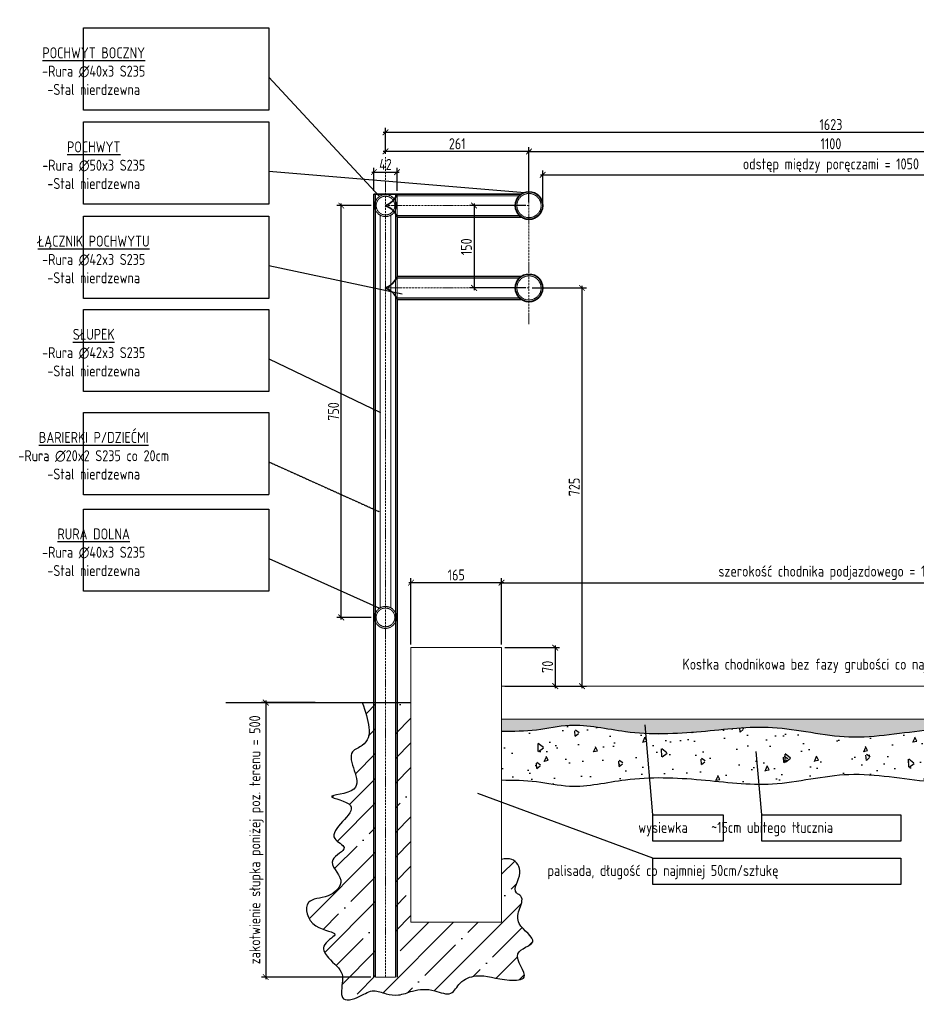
# Model space of a CAD drawing. Header units: millimetres. Extents: x -369365 to -339167, y -1124824 to -1021600.
# Tile 6 of 27: x -341999 to -340366, y -1122012 to -1120219. Entities that reach past the tile are written whole.
import ezdxf

# ---------------------------------------------------------------- set-up
doc = ezdxf.new("R2010")
doc.units = ezdxf.units.MM
doc.linetypes.add('ACAD_ISO10W100', pattern=[18, 12, -3, 0, -3])
doc.linetypes.add('HIDDEN2', pattern=[1.190625, 0.79375, -0.396875])
doc.layers.get('0').update_dxf_attribs({"lineweight": 20})
for name, color, linetype, lineweight in [('002 Os Elementu', 30, 'ACAD_ISO10W100', 9), ('003 Fundament 1', 3, 'Continuous', 25), ('005 Text', 1, 'Continuous', 25), ('007 Stal Stezenia', 6, 'Continuous', 35), ('008 Aluminium', 151, 'Continuous', 18), ('009 Kreskowanie', 3, 'Continuous', 30), ('010 Wymiary', 7, 'Continuous', 9), ('013 Przerywana', 8, 'HIDDEN2', 5)]:
    doc.layers.add(name, color=color, linetype=linetype, lineweight=lineweight)
doc.styles.add('ISOCPEUR', font='isocpeur.ttf', dxfattribs={"width": 0.8})
doc.dimstyles.new('03.  1_10', dxfattribs={"dimscale": 8, "dimtxt": 2.5, "dimasz": 1.3, "dimexe": 1, "dimexo": 0.75, "dimgap": 0.5, "dimtad": 1, "dimdec": 0, "dimtxsty": 'ISOCPEUR', "dimblk": 'ARCHTICK', "dimcen": -5, "dimdle": 0.5, "dimadec": 0, "dimazin": 0, "dimtfac": 1, "dimtdec": 0, "dimtmove": 0, "dimatfit": 2, "dimfxl": 1, "dimarcsym": 0})

# ---------------------------------------------------------------- blocks, each defined once
blk = doc.blocks.new('_ArchTick')
at = {"color": 0, "linetype": 'ByBlock', "const_width": 0.15}
blk.add_lwpolyline([(-0.5, -0.5), (0.5, 0.5)], dxfattribs=at)
blk = doc.blocks.new('*D102')
at = {"layer": '010 Wymiary', "color": 0, "lineweight": -2, "transparency": 16777216}
for p, q in [((-341075.1, -1120458.6), (-339967.1, -1120458.6)), ((-341071.1, -1120551.2), (-341071.1, -1120450.6)), ((-339971.1, -1120551.2), (-339971.1, -1120450.6))]:
    blk.add_line(p, q, dxfattribs=at)
at = {"layer": 'Defpoints', "color": 0, "transparency": 16777216}
for p in [(-339971.1, -1120458.6), (-341071.1, -1120557.2), (-339971.1, -1120557.2)]:
    blk.add_point(p, dxfattribs=at)
at = {"layer": '010 Wymiary', "color": 0, "lineweight": -2, "transparency": 16777216, "xscale": 10.4, "yscale": 10.4, "zscale": 10.4, "rotation": 180}
blk.add_blockref('_ArchTick', (-341071.1, -1120458.6), dxfattribs=at)
at = {"layer": '010 Wymiary', "color": 0, "lineweight": -2, "transparency": 16777216, "xscale": 10.4, "yscale": 10.4, "zscale": 10.4}
blk.add_blockref('_ArchTick', (-339971.1, -1120458.6), dxfattribs=at)
at = {"layer": '010 Wymiary', "color": 0, "transparency": 16777216, "insert": (-340521.1, -1120444.6), "char_height": 20, "attachment_point": 5, "style": 'ISOCPEUR'}
blk.add_mtext('1100', dxfattribs=at)
blk = doc.blocks.new('*D103')
at = {"layer": '010 Wymiary', "color": 0, "lineweight": -2, "transparency": 16777216}
for p, q in [((-341336.5, -1120423.7), (-339705.8, -1120423.7)), ((-341332.5, -1120463.2), (-341332.5, -1120415.7)), ((-339709.8, -1120463.2), (-339709.8, -1120415.7))]:
    blk.add_line(p, q, dxfattribs=at)
at = {"layer": 'Defpoints', "color": 0, "transparency": 16777216}
for p in [(-339709.8, -1120423.7), (-341332.5, -1120469.2), (-339709.8, -1120469.2)]:
    blk.add_point(p, dxfattribs=at)
at = {"layer": '010 Wymiary', "color": 0, "lineweight": -2, "transparency": 16777216, "xscale": 10.4, "yscale": 10.4, "zscale": 10.4, "rotation": 180}
blk.add_blockref('_ArchTick', (-341332.5, -1120423.7), dxfattribs=at)
at = {"layer": '010 Wymiary', "color": 0, "lineweight": -2, "transparency": 16777216, "xscale": 10.4, "yscale": 10.4, "zscale": 10.4}
blk.add_blockref('_ArchTick', (-339709.8, -1120423.7), dxfattribs=at)
at = {"layer": '010 Wymiary', "color": 0, "transparency": 16777216, "insert": (-340521.1, -1120409.7), "char_height": 20, "attachment_point": 5, "style": 'ISOCPEUR'}
blk.add_mtext('1623', dxfattribs=at)
blk = doc.blocks.new('*D104')
at = {"layer": '010 Wymiary', "color": 0, "lineweight": -2, "transparency": 16777216}
for p, q in [((-341077.1, -1120557.2), (-341179.2, -1120557.2)), ((-341171.2, -1120553.2), (-341171.2, -1120711.2)), ((-341077.1, -1120707.2), (-341179.2, -1120707.2))]:
    blk.add_line(p, q, dxfattribs=at)
at = {"layer": 'Defpoints', "color": 0, "transparency": 16777216}
for p in [(-341071.1, -1120557.2), (-341171.2, -1120707.2), (-341071.1, -1120707.2)]:
    blk.add_point(p, dxfattribs=at)
at = {"layer": '010 Wymiary', "color": 0, "lineweight": -2, "transparency": 16777216, "xscale": 10.4, "yscale": 10.4, "zscale": 10.4}
for p, rotation in [((-341171.2, -1120557.2), 90), ((-341171.2, -1120707.2), 270)]:
    blk.add_blockref('_ArchTick', p, dxfattribs=dict(at, rotation=rotation))
at = {"layer": '010 Wymiary', "color": 0, "transparency": 16777216, "insert": (-341185.2, -1120632.2), "char_height": 20, "attachment_point": 5, "rotation": 90, "style": 'ISOCPEUR'}
blk.add_mtext('150', dxfattribs=at)
blk = doc.blocks.new('*D105')
at = {"layer": '010 Wymiary', "color": 0, "lineweight": -2, "transparency": 16777216}
for p, q in [((-341065.1, -1120707.2), (-340966.6, -1120707.2)), ((-340974.6, -1120703.2), (-340974.6, -1121436.2)), ((-341085.1, -1121432.2), (-340966.6, -1121432.2))]:
    blk.add_line(p, q, dxfattribs=at)
at = {"layer": 'Defpoints', "color": 0, "transparency": 16777216}
for p in [(-341071.1, -1120707.2), (-341091.1, -1121432.2), (-340974.6, -1121432.2)]:
    blk.add_point(p, dxfattribs=at)
at = {"layer": '010 Wymiary', "color": 0, "lineweight": -2, "transparency": 16777216, "xscale": 10.4, "yscale": 10.4, "zscale": 10.4}
for p, rotation in [((-340974.6, -1120707.2), 90), ((-340974.6, -1121432.2), 270)]:
    blk.add_blockref('_ArchTick', p, dxfattribs=dict(at, rotation=rotation))
at = {"layer": '010 Wymiary', "color": 0, "transparency": 16777216, "insert": (-340988.6, -1121069.7), "char_height": 20, "attachment_point": 5, "rotation": 90, "style": 'ISOCPEUR'}
blk.add_mtext('725', dxfattribs=at)
blk = doc.blocks.new('*D106')
at = {"layer": '010 Wymiary', "color": 0, "lineweight": -2, "transparency": 16777216}
for p, q in [((-341125.1, -1121243.9), (-339917.1, -1121243.9)), ((-341121.1, -1121356.2), (-341121.1, -1121235.9)), ((-339921.1, -1121356.2), (-339921.1, -1121235.9))]:
    blk.add_line(p, q, dxfattribs=at)
at = {"layer": 'Defpoints', "color": 0, "transparency": 16777216}
for p in [(-339921.1, -1121243.9), (-341121.1, -1121362.2), (-339921.1, -1121362.2)]:
    blk.add_point(p, dxfattribs=at)
at = {"layer": '010 Wymiary', "color": 0, "lineweight": -2, "transparency": 16777216, "xscale": 10.4, "yscale": 10.4, "zscale": 10.4, "rotation": 180}
blk.add_blockref('_ArchTick', (-341121.1, -1121243.9), dxfattribs=at)
at = {"layer": '010 Wymiary', "color": 0, "lineweight": -2, "transparency": 16777216, "xscale": 10.4, "yscale": 10.4, "zscale": 10.4}
blk.add_blockref('_ArchTick', (-339921.1, -1121243.9), dxfattribs=at)
at = {"layer": '010 Wymiary', "color": 0, "transparency": 16777216, "insert": (-340521.1, -1121225.9), "char_height": 20, "attachment_point": 5, "style": 'ISOCPEUR'}
blk.add_mtext('szerokość chodnika podjazdowego = 1200', dxfattribs=at)
blk = doc.blocks.new('*D100')
at = {"layer": '010 Wymiary', "color": 0, "lineweight": -2, "transparency": 16777216}
for p, q in [((-341067.1, -1120458.6), (-341336.5, -1120458.6)), ((-341332.5, -1120463.2), (-341332.5, -1120450.6)), ((-341071.1, -1120551.2), (-341071.1, -1120450.6))]:
    blk.add_line(p, q, dxfattribs=at)
at = {"layer": 'Defpoints', "color": 0, "transparency": 16777216}
for p in [(-341332.5, -1120458.6), (-341332.5, -1120469.2), (-341071.1, -1120557.2)]:
    blk.add_point(p, dxfattribs=at)
at = {"layer": '010 Wymiary', "color": 0, "lineweight": -2, "transparency": 16777216, "xscale": 10.4, "yscale": 10.4, "zscale": 10.4, "rotation": 180}
blk.add_blockref('_ArchTick', (-341332.5, -1120458.6), dxfattribs=at)
at = {"layer": '010 Wymiary', "color": 0, "lineweight": -2, "transparency": 16777216, "xscale": 10.4, "yscale": 10.4, "zscale": 10.4}
blk.add_blockref('_ArchTick', (-341071.1, -1120458.6), dxfattribs=at)
at = {"layer": '010 Wymiary', "color": 0, "transparency": 16777216, "insert": (-341201.8, -1120444.6), "char_height": 20, "attachment_point": 5, "style": 'ISOCPEUR'}
blk.add_mtext('261', dxfattribs=at)
blk = doc.blocks.new('*D112')
at = {"layer": '010 Wymiary', "color": 0, "lineweight": -2, "transparency": 16777216}
for p, q in [((-341357.5, -1120496.2), (-341307.5, -1120496.2)), ((-341353.5, -1120530.2), (-341353.5, -1120488.2)), ((-341311.5, -1120530.2), (-341311.5, -1120488.2))]:
    blk.add_line(p, q, dxfattribs=at)
at = {"layer": 'Defpoints', "color": 0, "transparency": 16777216}
for p in [(-341311.5, -1120496.2), (-341353.5, -1120536.2), (-341311.5, -1120536.2)]:
    blk.add_point(p, dxfattribs=at)
at = {"layer": '010 Wymiary', "color": 0, "lineweight": -2, "transparency": 16777216, "xscale": 10.4, "yscale": 10.4, "zscale": 10.4, "rotation": 180}
blk.add_blockref('_ArchTick', (-341353.5, -1120496.2), dxfattribs=at)
at = {"layer": '010 Wymiary', "color": 0, "lineweight": -2, "transparency": 16777216, "xscale": 10.4, "yscale": 10.4, "zscale": 10.4}
blk.add_blockref('_ArchTick', (-341311.5, -1120496.2), dxfattribs=at)
at = {"layer": '010 Wymiary', "color": 0, "transparency": 16777216, "insert": (-341332.5, -1120482.2), "char_height": 20, "attachment_point": 5, "style": 'ISOCPEUR'}
blk.add_mtext('42', dxfattribs=at)
blk = doc.blocks.new('*D113')
at = {"layer": '010 Wymiary', "color": 0, "lineweight": -2, "transparency": 16777216}
for p, q in [((-341046.1, -1120551.2), (-341046.1, -1120493.3)), ((-339996.1, -1120551.2), (-339996.1, -1120493.3)), ((-341050.1, -1120501.3), (-339992.1, -1120501.3))]:
    blk.add_line(p, q, dxfattribs=at)
at = {"layer": 'Defpoints', "color": 0, "transparency": 16777216}
for p in [(-339996.1, -1120501.3), (-341046.1, -1120557.2), (-339996.1, -1120557.2)]:
    blk.add_point(p, dxfattribs=at)
at = {"layer": '010 Wymiary', "color": 0, "lineweight": -2, "transparency": 16777216, "xscale": 10.4, "yscale": 10.4, "zscale": 10.4, "rotation": 180}
blk.add_blockref('_ArchTick', (-341046.1, -1120501.3), dxfattribs=at)
at = {"layer": '010 Wymiary', "color": 0, "lineweight": -2, "transparency": 16777216, "xscale": 10.4, "yscale": 10.4, "zscale": 10.4}
blk.add_blockref('_ArchTick', (-339996.1, -1120501.3), dxfattribs=at)
at = {"layer": '010 Wymiary', "color": 0, "transparency": 16777216, "insert": (-340521.1, -1120484.3), "char_height": 20, "attachment_point": 5, "style": 'ISOCPEUR'}
blk.add_mtext('odstęp między poręczami = 1050', dxfattribs=at)
blk = doc.blocks.new('*D114')
at = {"layer": '010 Wymiary', "color": 0, "lineweight": -2, "transparency": 16777216}
for p, q in [((-341117.1, -1121243.9), (-341290.1, -1121243.9)), ((-341286.1, -1121356.2), (-341286.1, -1121235.9)), ((-341121.1, -1121356.2), (-341121.1, -1121235.9))]:
    blk.add_line(p, q, dxfattribs=at)
at = {"layer": 'Defpoints', "color": 0, "transparency": 16777216}
for p in [(-341286.1, -1121243.9), (-341286.1, -1121362.2), (-341121.1, -1121362.2)]:
    blk.add_point(p, dxfattribs=at)
at = {"layer": '010 Wymiary', "color": 0, "lineweight": -2, "transparency": 16777216, "xscale": 10.4, "yscale": 10.4, "zscale": 10.4, "rotation": 180}
blk.add_blockref('_ArchTick', (-341286.1, -1121243.9), dxfattribs=at)
at = {"layer": '010 Wymiary', "color": 0, "lineweight": -2, "transparency": 16777216, "xscale": 10.4, "yscale": 10.4, "zscale": 10.4}
blk.add_blockref('_ArchTick', (-341121.1, -1121243.9), dxfattribs=at)
at = {"layer": '010 Wymiary', "color": 0, "transparency": 16777216, "insert": (-341203.6, -1121229.9), "char_height": 20, "attachment_point": 5, "style": 'ISOCPEUR'}
blk.add_mtext('165', dxfattribs=at)
blk = doc.blocks.new('*D118')
at = {"layer": '010 Wymiary', "color": 0, "lineweight": -2, "transparency": 16777216}
for p, q in [((-341460.8, -1121462.2), (-341558.6, -1121462.2)), ((-341550.6, -1121458.2), (-341550.6, -1121966.2)), ((-341359.5, -1121962.2), (-341558.6, -1121962.2))]:
    blk.add_line(p, q, dxfattribs=at)
at = {"layer": 'Defpoints', "color": 0, "transparency": 16777216}
for p in [(-341454.8, -1121462.2), (-341550.6, -1121962.2), (-341353.5, -1121962.2)]:
    blk.add_point(p, dxfattribs=at)
at = {"layer": '010 Wymiary', "color": 0, "lineweight": -2, "transparency": 16777216, "xscale": 10.4, "yscale": 10.4, "zscale": 10.4}
for p, rotation in [((-341550.6, -1121462.2), 90), ((-341550.6, -1121962.2), 270)]:
    blk.add_blockref('_ArchTick', p, dxfattribs=dict(at, rotation=rotation))
at = {"layer": '010 Wymiary', "color": 0, "transparency": 16777216, "insert": (-341567.6, -1121712.2), "char_height": 20, "attachment_point": 5, "rotation": 90, "style": 'ISOCPEUR'}
blk.add_mtext('zakotwienie słupka poniżej poz. terenu = 500', dxfattribs=at)
blk = doc.blocks.new('*D119')
at = {"layer": '010 Wymiary', "color": 0, "lineweight": -2, "transparency": 16777216}
for p, q in [((-341023.3, -1121358.2), (-341023.3, -1121436.2)), ((-341115.1, -1121362.2), (-341015.3, -1121362.2)), ((-341115.1, -1121432.2), (-341015.3, -1121432.2))]:
    blk.add_line(p, q, dxfattribs=at)
at = {"layer": 'Defpoints', "color": 0, "transparency": 16777216}
for p in [(-341121.1, -1121362.2), (-341121.1, -1121432.2), (-341023.3, -1121432.2)]:
    blk.add_point(p, dxfattribs=at)
at = {"layer": '010 Wymiary', "color": 0, "lineweight": -2, "transparency": 16777216, "xscale": 10.4, "yscale": 10.4, "zscale": 10.4}
for p, rotation in [((-341023.3, -1121362.2), 90), ((-341023.3, -1121432.2), 270)]:
    blk.add_blockref('_ArchTick', p, dxfattribs=dict(at, rotation=rotation))
at = {"layer": '010 Wymiary', "color": 0, "transparency": 16777216, "insert": (-341037.3, -1121397.2), "char_height": 20, "attachment_point": 5, "rotation": 90, "style": 'ISOCPEUR'}
blk.add_mtext('70', dxfattribs=at)
blk = doc.blocks.new('*D178')
at = {"layer": '010 Wymiary', "color": 0, "lineweight": -2, "transparency": 16777216}
for p, q in [((-341358.5, -1120557.2), (-341421.2, -1120557.2)), ((-341413.2, -1121311.2), (-341413.2, -1120553.2)), ((-341358.5, -1121307.2), (-341421.2, -1121307.2))]:
    blk.add_line(p, q, dxfattribs=at)
at = {"layer": 'Defpoints', "color": 0, "transparency": 16777216}
for p in [(-341413.2, -1120557.2), (-341352.5, -1120557.2), (-341352.5, -1121307.2)]:
    blk.add_point(p, dxfattribs=at)
at = {"layer": '010 Wymiary', "color": 0, "lineweight": -2, "transparency": 16777216, "xscale": 10.4, "yscale": 10.4, "zscale": 10.4}
for p, rotation in [((-341413.2, -1120557.2), 90), ((-341413.2, -1121307.2), 270)]:
    blk.add_blockref('_ArchTick', p, dxfattribs=dict(at, rotation=rotation))
at = {"layer": '010 Wymiary', "color": 0, "transparency": 16777216, "insert": (-341427.2, -1120932.2), "char_height": 20, "attachment_point": 5, "rotation": 90, "style": 'ISOCPEUR'}
blk.add_mtext('750', dxfattribs=at)

msp = doc.modelspace()

# ---------------------------------------------------------------- hatches: boundary and pattern name
at = {"layer": '009 Kreskowanie'}
h = msp.add_hatch(dxfattribs=at)
h.set_pattern_fill('ANSI35', color=256, scale=10)
edge = h.paths.add_edge_path()
edge.add_spline(control_points=[(-341374.7, -1121462.2), (-341364, -1121493.9), (-341350.5, -1121534.2), (-341414.7, -1121555.8), (-341352.2, -1121628), (-341460.2, -1121631.2), (-341355.6, -1121649.1), (-341454.7, -1121702.3), (-341393.1, -1121727.4), (-341447.8, -1121749.5), (-341399.5, -1121785), (-341435.8, -1121820.6), (-341484.3, -1121817.2), (-341471.9, -1121877.3), (-341405.8, -1121879.7), (-341453.9, -1121903), (-341433.3, -1121933.4), (-341404.4, -1121952.9), (-341414, -1121981.9), (-341410.6, -1122008.7), (-341377.5, -1121998.2), (-341356.1, -1121982.8), (-341331.6, -1121993.5), (-341307.6, -1121996.7), (-341279.1, -1121984.6), (-341247.5, -1121982.5), (-341211.8, -1121999.5), (-341197.3, -1121968.1), (-341156.7, -1121953.5), (-341124.5, -1121969.8), (-341062, -1121966.7), (-341113, -1121915.8), (-341043, -1121899.7), (-341094.7, -1121870.5), (-341090.9, -1121840.6), (-341078.7, -1121817), (-341105, -1121804.6), (-341078.3, -1121775.2), (-341097.9, -1121744.1), (-341114.6, -1121746.7), (-341121.1, -1121747.8)], knot_values=[0, 0, 0, 0, 78.104087, 99.295819, 167.226539, 210.426344, 248.751663, 315.360534, 338.830661, 369.406533, 409.236582, 445.992324, 483.581329, 527.99539, 566.320709, 595.244256, 617.738226, 656.66538, 691.391442, 699.259417, 730.98932, 758.361982, 781.388026, 803.889384, 830.289963, 871.204084, 900.897103, 926.019797, 957.445585, 1018.905192, 1046.454251, 1090.437728, 1125.025472, 1167.004802, 1190.921182, 1216.566367, 1226.448705, 1263.230428, 1291.946252, 1310.865076, 1310.865076, 1310.865076, 1310.865076], degree=3, periodic=0)
edge.add_line((-341121.1, -1121747.8), (-341121.1, -1121862.2))
edge.add_line((-341121.1, -1121862.2), (-341286.1, -1121862.2))
edge.add_line((-341286.1, -1121862.2), (-341286.1, -1121462.2))
edge.add_line((-341286.1, -1121462.2), (-341314.5, -1121462.2))
edge.add_line((-341314.5, -1121462.2), (-341314.5, -1121962.2))
edge.add_line((-341314.5, -1121962.2), (-341350.5, -1121962.2))
edge.add_line((-341350.5, -1121962.2), (-341350.5, -1121462.2))
edge.add_line((-341350.5, -1121462.2), (-341374.7, -1121462.2))
h = msp.add_hatch(dxfattribs=at)
h.set_pattern_fill('AR-CONC', color=256, scale=0.15)
edge = h.paths.add_edge_path()
edge.add_line((-339921.1, -1121492.2), (-341121.1, -1121492.2))
edge.add_line((-341121.1, -1121492.2), (-341121.1, -1121514.4))
edge.add_spline(control_points=[(-341121.1, -1121514.4), (-341099.8, -1121514.3), (-341058.3, -1121514.2), (-340983.6, -1121496.5), (-340917.3, -1121513.5), (-340870.8, -1121517.4), (-340858.5, -1121518)], knot_values=[0, 0, 0, 0, 63.937378, 124.472655, 226.861819, 264.001115, 264.001115, 264.001115, 264.001115], degree=3, periodic=0)
edge.add_spline(control_points=[(-340858.5, -1121518), (-340824.9, -1121519.6), (-340747.7, -1121515.5), (-340624, -1121498.4), (-340486.1, -1121536.2), (-340335.6, -1121504.5), (-340209.6, -1121511.3), (-340091.8, -1121512.4), (-340006.2, -1121519.9), (-339943.3, -1121510.5), (-339921.1, -1121507.1)], knot_values=[264.001115, 264.001115, 264.001115, 264.001115, 364.836068, 495.005425, 635.337525, 783.013531, 947.796544, 1013.037991, 1136.648547, 1203.604289, 1203.604289, 1203.604289, 1203.604289], degree=3, periodic=0)
edge.add_line((-339921.1, -1121507.1), (-339921.1, -1121492.2))
h = msp.add_hatch(dxfattribs=at)
h.set_pattern_fill('AR-CONC', color=256, scale=0.5, angle=45)
edge = h.paths.add_edge_path()
edge.add_spline(control_points=[(-340858.5, -1121518), (-340870.8, -1121517.4), (-340917.3, -1121513.5), (-340983.6, -1121496.5), (-341058.3, -1121514.2), (-341099.8, -1121514.3), (-341121.1, -1121514.4)], knot_values=[0, 0, 0, 0, 37.139296, 139.52846, 200.063736, 264.001115, 264.001115, 264.001115, 264.001115], degree=3, periodic=0)
edge.add_line((-341121.1, -1121514.4), (-341121.1, -1121603.2))
edge.add_spline(control_points=[(-341121.1, -1121603.2), (-341099.8, -1121603.3), (-341058.3, -1121603.4), (-340983.6, -1121621.1), (-340915, -1121603.5), (-340866.2, -1121599.8), (-340851.6, -1121599.3)], knot_values=[0, 0, 0, 0, 63.937378, 124.472655, 226.861819, 270.892811, 270.892811, 270.892811, 270.892811], degree=3, periodic=0)
edge.add_line((-340851.6, -1121599.3), (-340858.5, -1121518))
edge = h.paths.add_edge_path()
edge.add_spline(control_points=[(-339921.1, -1121507.1), (-339943.3, -1121510.5), (-340006.2, -1121519.9), (-340091.8, -1121512.4), (-340209.6, -1121511.3), (-340335.6, -1121504.5), (-340486.1, -1121536.2), (-340624, -1121498.4), (-340747.7, -1121515.5), (-340824.9, -1121519.6), (-340858.5, -1121518)], knot_values=[264.001115, 264.001115, 264.001115, 264.001115, 330.956857, 454.567413, 519.80886, 684.591873, 832.267879, 972.599979, 1102.769336, 1203.604289, 1203.604289, 1203.604289, 1203.604289], degree=3, periodic=0)
edge.add_line((-340858.5, -1121518), (-340851.6, -1121599.3))
edge.add_spline(control_points=[(-340851.6, -1121599.3), (-340820.3, -1121598.3), (-340753.6, -1121602), (-340687, -1121610.6), (-340651.9, -1121610.8)], knot_values=[270.892811, 270.892811, 270.892811, 270.892811, 364.836068, 470.604738, 470.604738, 470.604738, 470.604738], degree=3, periodic=0)
edge.add_spline(control_points=[(-340651.9, -1121610.8), (-340643.8, -1121610.9), (-340589.1, -1121609.6), (-340486.1, -1121581.4), (-340335.6, -1121613.1), (-340209.6, -1121606.3), (-340091.8, -1121605.2), (-340006.2, -1121597.7), (-339943.3, -1121607.2), (-339921.1, -1121610.5)], knot_values=[470.604738, 470.604738, 470.604738, 470.604738, 495.005425, 635.337525, 783.013531, 947.796544, 1013.037991, 1136.648547, 1203.604289, 1203.604289, 1203.604289, 1203.604289], degree=3, periodic=0)
edge.add_line((-339921.1, -1121610.5), (-339921.1, -1121507.1))

# ---------------------------------------------------------------- linework, layer by layer
at = {"layer": '002 Os Elementu', "ltscale": 0.3}
for p, q in [((-341332.5, -1121962.2), (-341332.5, -1120469.2)), ((-341071.1, -1120773.2), (-341071.1, -1120469.2)), ((-341071.1, -1120557.2), (-341332.5, -1120557)), ((-341071.1, -1120707.2), (-341332.5, -1120707))]:
    msp.add_line(p, q, dxfattribs=at)
at = {"layer": '003 Fundament 1'}
msp.add_line((-341623.4, -1121462.2), (-341286.1, -1121462.2), dxfattribs=at)
at = {"layer": '005 Text'}
for p, q in [((-341545.3, -1120323.5), (-341343.7, -1120540.6)), ((-341545.3, -1120494.8), (-341078.6, -1120533.3)), ((-341545.3, -1120666.4), (-341302.4, -1120717.9)), ((-341545.3, -1120836.1), (-341341.9, -1120934.3)), ((-341545.3, -1121199.7), (-341343.7, -1121290.6)), ((-340845.8, -1121666.9), (-340859.7, -1121502.8)), ((-340647.1, -1121666.9), (-340657, -1121551.2)), ((-340845.8, -1121745.3), (-341164.4, -1121627.9))]:
    msp.add_line(p, q, dxfattribs=at)
at = {"layer": '005 Text', "linetype": 'HIDDEN2'}
msp.add_line((-341545.3, -1121023.8), (-341343.7, -1121114.7), dxfattribs=at)
at = {"layer": '005 Text'}
for points in [[(-341882.9, -1120233.6), (-341545.3, -1120233.6), (-341545.3, -1120383.5), (-341882.9, -1120383.5)], [(-341882.9, -1120404.9), (-341545.3, -1120404.9), (-341545.3, -1120554.7), (-341882.9, -1120554.7)], [(-341882.9, -1120576.5), (-341545.3, -1120576.5), (-341545.3, -1120726.3), (-341882.9, -1120726.3)], [(-341882.9, -1120746.2), (-341545.3, -1120746.2), (-341545.3, -1120896), (-341882.9, -1120896)], [(-341882.9, -1121109.8), (-341545.3, -1121109.8), (-341545.3, -1121259.6), (-341882.9, -1121259.6)], [(-340845.8, -1121666.9), (-340717.5, -1121666.9), (-340717.5, -1121714.9), (-340845.8, -1121714.9)], [(-340647.1, -1121666.9), (-340394, -1121666.9), (-340394, -1121714.9), (-340647.1, -1121714.9)], [(-340845.8, -1121745.3), (-340393.9, -1121745.3), (-340393.9, -1121793.3), (-340845.8, -1121793.3)]]:
    msp.add_lwpolyline(points, close=True, dxfattribs=at)
at = {"layer": '005 Text', "linetype": 'HIDDEN2'}
msp.add_lwpolyline([(-341882.9, -1120933.9), (-341545.3, -1120933.9), (-341545.3, -1121083.7), (-341882.9, -1121083.7)], close=True, dxfattribs=at)
at = {"layer": '007 Stal Stezenia'}
for p, q in [((-341311.5, -1120536.2), (-341353.5, -1120536.2)), ((-341353.5, -1120536.2), (-341353.5, -1121962.2)), ((-341084.7, -1120536.2), (-341311.5, -1120536.2)), ((-341311.5, -1120686.2), (-341311.5, -1120578.2)), ((-341311.5, -1120578.2), (-341084.7, -1120578.2)), ((-341084.7, -1120686.2), (-341311.5, -1120686.2)), ((-341311.5, -1121962.2), (-341311.5, -1120728.2)), ((-341311.5, -1120728.2), (-341084.7, -1120728.2))]:
    msp.add_line(p, q, dxfattribs=at)
for centre in [(-341071.1, -1120557.2), (-341071.1, -1120707.2)]:
    msp.add_circle(centre, 25, dxfattribs=at)
for centre, start, end in [((-341343.5, -1120525), 288.2991, 340.727), ((-341343.5, -1120589.4), 19.273, 71.7009), ((-341343.5, -1120675), 288.2991, 340.727), ((-341343.5, -1120739.4), 19.273, 71.7009)]:
    msp.add_arc(centre, 33.9, start, end, dxfattribs=at)
at = {"layer": '008 Aluminium'}
for points in [[(-341286.1, -1121862.2), (-341121.1, -1121862.2), (-341121.1, -1121362.2), (-341286.1, -1121362.2)], [(-341121.1, -1121492.2), (-339921.1, -1121492.2), (-339921.1, -1121432.2), (-341121.1, -1121432.2)]]:
    msp.add_lwpolyline(points, close=True, dxfattribs=at)
at = {"layer": '009 Kreskowanie'}
for points in [[(-341374.7, -1121462.2), (-341374.7, -1121540.3), (-341392.4, -1121551.8), (-341390.1, -1121619.7), (-341431, -1121633.6), (-341396.3, -1121649.8), (-341424.9, -1121710), (-341407.9, -1121726.2), (-341428.7, -1121748.6), (-341414, -1121785.6), (-341437.2, -1121814.1), (-341472.7, -1121826.5), (-341459.6, -1121868.9), (-341424.9, -1121885.1), (-341444.9, -1121906), (-341436.4, -1121926.8), (-341411.7, -1121956.9), (-341412.5, -1121991.6), (-341411, -1121999.3), (-341379.3, -1121997), (-341353.8, -1121987), (-341331.5, -1121992.4), (-341309.1, -1121994.7), (-341283.6, -1121987.7), (-341242.7, -1121987), (-341213.4, -1121991.6), (-341196.4, -1121973.1), (-341167.8, -1121960), (-341106.9, -1121967.7), (-341079.8, -1121962.3), (-341091.4, -1121919.8), (-341064.4, -1121898.2), (-341089.1, -1121864.3), (-341089.1, -1121840.4), (-341086, -1121814.9), (-341093.7, -1121808.7), (-341087.6, -1121772.5), (-341102.2, -1121747.8), (-341121.1, -1121747.8)], [(-341121.1, -1121514.4), (-341057.3, -1121511.6), (-340997.3, -1121503.4), (-340895.5, -1121514.8), (-340757.6, -1121514.8), (-340627.6, -1121507.4), (-340488.3, -1121524.6), (-340341.2, -1121511.8), (-340176.4, -1121511.3), (-340111.2, -1121512.8), (-339987.6, -1121515.3), (-339921.1, -1121507.1)], [(-341121.1, -1121603.2), (-341057.3, -1121606), (-340997.3, -1121614.2), (-340895.5, -1121602.8), (-340757.6, -1121602.8), (-340627.6, -1121610.2), (-340488.3, -1121593), (-340341.2, -1121605.8), (-340176.4, -1121606.3), (-340111.2, -1121604.8), (-339987.6, -1121602.4), (-339921.1, -1121610.5)]]:
    msp.add_spline(points, degree=3, dxfattribs=at)
at = {"layer": '013 Przerywana'}
for p, q in [((-341342.5, -1121289.8), (-341342.5, -1120574.5)), ((-341322.5, -1121289.8), (-341322.5, -1120574.5))]:
    msp.add_line(p, q, dxfattribs=at)
msp.add_lwpolyline([(-341350.5, -1121962.2), (-341314.5, -1121962.2), (-341314.5, -1120536.2), (-341350.5, -1120536.2)], close=True, dxfattribs=at)
for points in [[(-341088.5, -1120539.2), (-341311.5, -1120539.2), (-341311.5, -1120575.2), (-341088.5, -1120575.2)], [(-341088.5, -1120689.2), (-341311.5, -1120689.2), (-341311.5, -1120725.2), (-341088.5, -1120725.2)]]:
    msp.add_lwpolyline(points, dxfattribs=at)
for centre, radius in [((-341332.5, -1120557.2), 20), ((-341332.5, -1120557.2), 17), ((-341071.1, -1120557.2), 22), ((-341071.1, -1120707.2), 22), ((-341332.5, -1121307.2), 20), ((-341332.5, -1121307.2), 17)]:
    msp.add_circle(centre, radius, dxfattribs=at)

# ---------------------------------------------------------------- texts
at = {"layer": '005 Text', "char_height": 20, "attachment_point": 5, "style": 'ISOCPEUR'}
for s, insert in [('{\\LPOCHWYT BOCZNY}^J-Rura ∅40x3 S235^J-Stal nierdzewna', (-341864, -1120312.4)), ('{\\LPOCHWYT}^J-Rura ∅50x3 S235^J-Stal nierdzewna', (-341864, -1120483.7)), ('{\\LŁĄCZNIK POCHWYTU\\P}-Rura ∅42x3 S235^J-Stal nierdzewna', (-341864, -1120655.3)), ('{\\LSŁUPEK\\P}-Rura ∅42x3 S235^J-Stal nierdzewna', (-341864, -1120825)), ('{\\LBARIERKI P/DZIEĆMI}^J-Rura ∅20x2 S235 co 20cm^J-Stal nierdzewna', (-341864, -1121012.7)), ('{\\LRURA DOLNA}^J-Rura ∅40x3 S235^J-Stal nierdzewna', (-341864, -1121188.5)), ('wysiewka', (-340827, -1121692.6)), ('~15cm ubitego tłucznia', (-340628.3, -1121692.6)), ('palisada, długość co najmniej 50cm/sztukę', (-340827, -1121771))]:
    msp.add_mtext(s, dxfattribs=dict(at, insert=insert))
at = {"layer": '008 Aluminium', "insert": (-340521.1, -1121395.3), "char_height": 20, "attachment_point": 5, "style": 'ISOCPEUR'}
msp.add_mtext('Kostka chodnikowa bez fazy grubości co najmniej 6cm', dxfattribs=at)

# ---------------------------------------------------------------- dimensions: what is measured, and where the dimension line sits
at = {"layer": '010 Wymiary'}
for base, p1, p2, picture, middle in [((-339709.8, -1120423.7), (-341332.5, -1120469.2), (-339709.8, -1120469.2), '*D103', (-340521.1, -1120409.7)), ((-341332.5, -1120458.6), (-341071.1, -1120557.2), (-341332.5, -1120469.2), '*D100', (-341201.8, -1120444.6)), ((-339971.1, -1120458.6), (-341071.1, -1120557.2), (-339971.1, -1120557.2), '*D102', (-340521.1, -1120444.6)), ((-341311.5, -1120496.2), (-341353.5, -1120536.2), (-341311.5, -1120536.2), '*D112', (-341332.5, -1120482.2))]:
    dim = msp.add_linear_dim(base=base, p1=p1, p2=p2, dimstyle='03.  1_10', dxfattribs=at)
    dim.commit()
    dim.dimension.update_dxf_attribs({"geometry": picture, "text_midpoint": middle})
for base, p1, p2, text, picture, middle in [((-339996.1, -1120501.3), (-341046.1, -1120557.2), (-339996.1, -1120557.2), 'odstęp między poręczami = <>', '*D113', (-340521.1, -1120484.3)), ((-339921.1, -1121243.9), (-341121.1, -1121362.2), (-339921.1, -1121362.2), 'szerokość chodnika podjazdowego = <>', '*D106', (-340521.1, -1121225.9))]:
    dim = msp.add_linear_dim(base=base, p1=p1, p2=p2, text=text, dimstyle='03.  1_10', dxfattribs=at)
    dim.commit()
    dim.dimension.update_dxf_attribs({"geometry": picture, "text_midpoint": middle})
for base, p1, p2, picture, middle in [((-341413.2, -1120557.2), (-341352.5, -1121307.2), (-341352.5, -1120557.2), '*D178', (-341427.2, -1120932.2)), ((-341171.2, -1120707.2), (-341071.1, -1120557.2), (-341071.1, -1120707.2), '*D104', (-341185.2, -1120632.2)), ((-340974.6, -1121432.2), (-341071.1, -1120707.2), (-341091.1, -1121432.2), '*D105', (-340988.6, -1121069.7)), ((-341023.3, -1121432.2), (-341121.1, -1121362.2), (-341121.1, -1121432.2), '*D119', (-341037.3, -1121397.2))]:
    dim = msp.add_linear_dim(base=base, p1=p1, p2=p2, angle=90, dimstyle='03.  1_10', dxfattribs=at)
    dim.commit()
    dim.dimension.update_dxf_attribs({"geometry": picture, "text_midpoint": middle})
dim = msp.add_linear_dim(base=(-341286.1, -1121243.9), p1=(-341121.1, -1121362.2), p2=(-341286.1, -1121362.2), dimstyle='03.  1_10', override={"dimtmove": 1}, dxfattribs=at)
dim.commit()
dim.dimension.update_dxf_attribs({"geometry": '*D114', "text_midpoint": (-341203.6, -1121229.9)})
dim = msp.add_linear_dim(base=(-341550.6, -1121962.2), p1=(-341454.8, -1121462.2), p2=(-341353.5, -1121962.2), angle=90, text='zakotwienie słupka poniżej poz. terenu = <>', dimstyle='03.  1_10', override={"dimtmove": 1}, dxfattribs=at)
dim.commit()
dim.dimension.update_dxf_attribs({"geometry": '*D118', "text_midpoint": (-341567.6, -1121712.2)})

doc.saveas('drawing.dxf')
